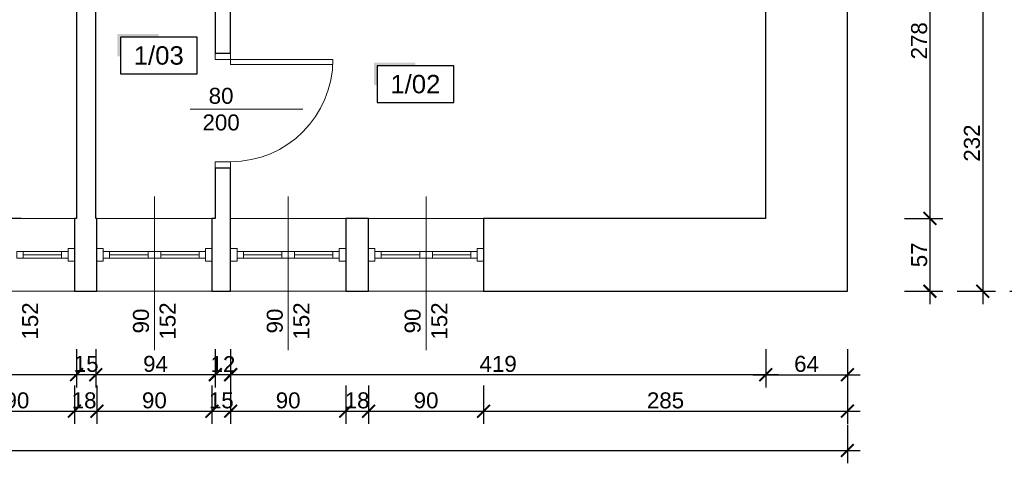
# Model space of a CAD drawing. Header units: millimetres. Extents: x 2709036 to 2756280, y 168165 to 192362.
# Tile 101 of 192: x 2721265 to 2722035, y 185626 to 185973. Entities that reach past the tile are written whole.
import ezdxf
from ezdxf.enums import TextEntityAlignment as Align

# ---------------------------------------------------------------- set-up
doc = ezdxf.new("R2010")
doc.units = ezdxf.units.MM
doc.header["$MEASUREMENT"] = 0
doc.linetypes.add('HIDDEN2', pattern=[4.7625, 3.175, -1.5875])
doc.layers.add('6 - OPISY', color=7, linetype='Continuous')
for name, color, linetype, lineweight in [('__MAZ_OPIS_STOLARKA', 7, 'Continuous', 0), ('__MAZ_SCHODY', 7, 'Continuous', 0), ('__MAZ_STOLARKA DRZWIOWA ISTN', 7, 'Continuous', 9), ('__MAZ_STOLARKA OKIENNA', 7, 'Continuous', 9), ('__MAZ_WYMIARY', 7, 'Continuous', 9), ('__MAZ_ŚCIANY ISTNIEJĄCE', 7, 'Continuous', 30)]:
    doc.layers.add(name, color=color, linetype=linetype, lineweight=lineweight)
doc.styles.add('Arial', font='arial.ttf')
doc.styles.add('Dimensions', font='arial.ttf')
doc.styles.get("Standard").update_dxf_attribs({"font": 'arial.ttf'})
doc.styles.add('styl1', font='arial.ttf')
doc.dimstyles.new('100', dxfattribs={"dimtxt": 10, "dimasz": 10, "dimexe": 18, "dimexo": 15, "dimgap": 9, "dimtad": 1, "dimdec": 1, "dimrnd": 0.5, "dimdsep": 46, "dimtxsty": 'Dimensions', "dimblk": 'ARCHTICK', "dimcen": 9, "dimdle": 10, "dimadec": 1, "dimazin": 2, "dimtfac": 1, "dimtdec": 4, "dimtofl": 0, "dimtmove": 2, "dimatfit": 3, "dimfxl": 1, "dimtolj": 1, "dimtzin": 0, "dimarcsym": 0})

# ---------------------------------------------------------------- blocks, each defined once
blk = doc.blocks.new('*U9')
at = {"ltscale": 10}
blk.add_hatch(color=256, dxfattribs=at).paths.add_polyline_path([(0, 26), (-25, 26), (-27, 26), (-27, 11.46), (-25, 11.46), (-25, 24), (0, 24)])
blk.add_lwpolyline([(-25, 0), (25, 0), (25, 24), (-25, 24)], close=True, dxfattribs=at)
at = {"layer": '6 - OPISY'}
for tag, p in [('NRPOM', (0, 6)), ('WYSPOM', (3.39, -15.66))]:
    blk.add_attdef(tag, text='', height=12, dxfattribs=at).set_placement(p, align=Align.CENTER)
blk = doc.blocks.new('_ArchTick')
at = {"color": 0, "linetype": 'ByBlock', "const_width": 0.15}
blk.add_lwpolyline([(-0.5, -0.5), (0.5, 0.5)], dxfattribs=at)
blk = doc.blocks.new('*D44')
at = {"layer": '__MAZ_WYMIARY', "color": 0, "lineweight": -2}
for p, q in [((2721245.83, 185807.55), (2721245.83, 186133.93)), ((2721265.83, 186123.93), (2721235.83, 186123.93)), ((2721265.83, 185817.55), (2721235.83, 185817.55))]:
    blk.add_line(p, q, dxfattribs=at)
at = {"layer": 'Defpoints', "color": 0, "lineweight": 30}
for p in [(2721245.83, 186123.93), (2721309.3, 186123.93), (2721309.3, 185817.55)]:
    blk.add_point(p, dxfattribs=at)
at = {"layer": '__MAZ_WYMIARY', "color": 0, "lineweight": -2, "xscale": 10, "yscale": 10, "zscale": 10}
for p, rotation in [((2721245.83, 186123.93), 90), ((2721245.83, 185817.55), 270)]:
    blk.add_blockref('_ArchTick', p, dxfattribs=dict(at, rotation=rotation))
at = {"layer": '__MAZ_WYMIARY', "color": 0, "lineweight": 5, "insert": (2721237.45, 185970.74), "char_height": 12.5, "attachment_point": 5, "rotation": 90, "style": 'Arial'}
blk.add_mtext('\\A1;307', dxfattribs=at)
blk = doc.blocks.new('*D406')
at = {"layer": '__MAZ_WYMIARY', "color": 0, "lineweight": -2}
for p, q in [((2721976.84, 186105.55), (2721976.84, 185807.55)), ((2721956.84, 186095.55), (2721986.84, 186095.55)), ((2721956.84, 185817.55), (2721986.84, 185817.55))]:
    blk.add_line(p, q, dxfattribs=at)
at = {"layer": 'Defpoints', "color": 0, "lineweight": 30}
for p in [(2721848.43, 186095.55), (2721848.3, 185817.55), (2721976.84, 185817.55)]:
    blk.add_point(p, dxfattribs=at)
at = {"layer": '__MAZ_WYMIARY', "color": 0, "lineweight": -2, "xscale": 10, "yscale": 10, "zscale": 10}
for p, rotation in [((2721976.84, 186095.55), 90), ((2721976.84, 185817.55), 270)]:
    blk.add_blockref('_ArchTick', p, dxfattribs=dict(at, rotation=rotation))
at = {"layer": '__MAZ_WYMIARY', "color": 0, "lineweight": 5, "insert": (2721968.45, 185956.55), "char_height": 12.5, "attachment_point": 5, "rotation": 90, "style": 'Arial'}
blk.add_mtext('\\A1;278', dxfattribs=at)
blk = doc.blocks.new('*D407')
at = {"layer": '__MAZ_WYMIARY', "color": 0, "lineweight": -2}
for p, q in [((2721976.84, 185827.55), (2721976.84, 185750.55)), ((2721956.84, 185817.55), (2721986.84, 185817.55)), ((2721956.84, 185760.55), (2721986.84, 185760.55))]:
    blk.add_line(p, q, dxfattribs=at)
at = {"layer": 'Defpoints', "color": 0, "lineweight": 30}
for p in [(2721848.37, 185817.55), (2721848.37, 185760.55), (2721976.84, 185760.55)]:
    blk.add_point(p, dxfattribs=at)
at = {"layer": '__MAZ_WYMIARY', "color": 0, "lineweight": -2, "xscale": 10, "yscale": 10, "zscale": 10}
for p, rotation in [((2721976.84, 185817.55), 90), ((2721976.84, 185760.55), 270)]:
    blk.add_blockref('_ArchTick', p, dxfattribs=dict(at, rotation=rotation))
at = {"layer": '__MAZ_WYMIARY', "color": 0, "lineweight": 5, "insert": (2721968.48, 185789.05), "char_height": 12.5, "attachment_point": 5, "rotation": 90, "style": 'Arial'}
blk.add_mtext('\\A1;57', dxfattribs=at)
blk = doc.blocks.new('*D418')
at = {"layer": '__MAZ_WYMIARY', "color": 0, "lineweight": -2}
for p, q in [((2722018.16, 186002.5), (2722018.16, 185750.55)), ((2721998.16, 185992.5), (2722028.16, 185992.5)), ((2721998.16, 185760.55), (2722028.16, 185760.55))]:
    blk.add_line(p, q, dxfattribs=at)
at = {"layer": 'Defpoints', "color": 0, "lineweight": 30}
for p in [(2721912.3, 185992.5), (2721912.3, 185760.55), (2722018.16, 185760.55)]:
    blk.add_point(p, dxfattribs=at)
at = {"layer": '__MAZ_WYMIARY', "color": 0, "lineweight": -2, "xscale": 10, "yscale": 10, "zscale": 10}
for p, rotation in [((2722018.16, 185992.5), 90), ((2722018.16, 185760.55), 270)]:
    blk.add_blockref('_ArchTick', p, dxfattribs=dict(at, rotation=rotation))
at = {"layer": '__MAZ_WYMIARY', "color": 0, "lineweight": 5, "insert": (2722009.77, 185876.52), "char_height": 12.5, "attachment_point": 5, "rotation": 90, "style": 'Arial'}
blk.add_mtext('\\A1;232', dxfattribs=at)
blk = doc.blocks.new('*D419')
at = {"layer": '__MAZ_WYMIARY', "color": 0, "lineweight": -2}
for p, q in [((2722059.41, 187064.55), (2722059.41, 185750.55)), ((2722039.41, 187054.55), (2722069.41, 187054.55)), ((2722039.41, 185760.55), (2722069.41, 185760.55))]:
    blk.add_line(p, q, dxfattribs=at)
at = {"layer": 'Defpoints', "color": 0, "lineweight": 30}
for p in [(2721912.3, 187054.55), (2721912.3, 185760.55), (2722059.41, 185760.55)]:
    blk.add_point(p, dxfattribs=at)
at = {"layer": '__MAZ_WYMIARY', "color": 0, "lineweight": -2, "xscale": 10, "yscale": 10, "zscale": 10}
for p, rotation in [((2722059.41, 187054.55), 90), ((2722059.41, 185760.55), 270)]:
    blk.add_blockref('_ArchTick', p, dxfattribs=dict(at, rotation=rotation))
at = {"layer": '__MAZ_WYMIARY', "color": 0, "lineweight": 5, "insert": (2722051.03, 186407.55), "char_height": 12.5, "attachment_point": 5, "rotation": 90, "style": 'Arial'}
blk.add_mtext('\\A1;1294', dxfattribs=at)
blk = doc.blocks.new('*D440')
at = {"layer": '__MAZ_WYMIARY', "color": 0, "lineweight": -2}
for p, q in [((2721848.37, 185715.26), (2721848.37, 185685.26)), ((2721912.3, 185715.26), (2721912.3, 185685.26)), ((2721838.37, 185695.26), (2721922.3, 185695.26))]:
    blk.add_line(p, q, dxfattribs=at)
at = {"layer": 'Defpoints', "color": 0, "lineweight": 30}
for p in [(2721848.37, 185817.55), (2721912.3, 185817.55), (2721912.3, 185695.26)]:
    blk.add_point(p, dxfattribs=at)
at = {"layer": '__MAZ_WYMIARY', "color": 0, "lineweight": -2, "xscale": 10, "yscale": 10, "zscale": 10, "rotation": 180}
blk.add_blockref('_ArchTick', (2721848.37, 185695.26), dxfattribs=at)
at = {"layer": '__MAZ_WYMIARY', "color": 0, "lineweight": -2, "xscale": 10, "yscale": 10, "zscale": 10}
blk.add_blockref('_ArchTick', (2721912.3, 185695.26), dxfattribs=at)
at = {"layer": '__MAZ_WYMIARY', "color": 0, "lineweight": 5, "insert": (2721880.33, 185703.64), "char_height": 12.5, "attachment_point": 5, "style": 'Arial'}
blk.add_mtext('\\A1;64', dxfattribs=at)
blk = doc.blocks.new('*D441')
at = {"layer": '__MAZ_WYMIARY', "color": 0, "lineweight": -2}
for p, q in [((2721429.8, 185715.26), (2721429.8, 185685.26)), ((2721848.37, 185715.26), (2721848.37, 185685.26)), ((2721858.37, 185695.26), (2721419.8, 185695.26))]:
    blk.add_line(p, q, dxfattribs=at)
at = {"layer": 'Defpoints', "color": 0, "lineweight": 30}
for p in [(2721429.8, 185817.55), (2721848.37, 185817.49), (2721429.8, 185695.26)]:
    blk.add_point(p, dxfattribs=at)
at = {"layer": '__MAZ_WYMIARY', "color": 0, "lineweight": -2, "xscale": 10, "yscale": 10, "zscale": 10, "rotation": 180}
blk.add_blockref('_ArchTick', (2721429.8, 185695.26), dxfattribs=at)
at = {"layer": '__MAZ_WYMIARY', "color": 0, "lineweight": -2, "xscale": 10, "yscale": 10, "zscale": 10}
blk.add_blockref('_ArchTick', (2721848.37, 185695.26), dxfattribs=at)
at = {"layer": '__MAZ_WYMIARY', "color": 0, "lineweight": 5, "insert": (2721639.08, 185703.64), "char_height": 12.5, "attachment_point": 5, "style": 'Arial'}
blk.add_mtext('\\A1;419', dxfattribs=at)
blk = doc.blocks.new('*D442')
at = {"layer": '__MAZ_WYMIARY', "color": 0, "lineweight": -2}
for p, q in [((2721417.8, 185715.26), (2721417.8, 185685.26)), ((2721429.8, 185715.26), (2721429.8, 185685.26)), ((2721439.8, 185695.26), (2721407.8, 185695.26))]:
    blk.add_line(p, q, dxfattribs=at)
at = {"layer": 'Defpoints', "color": 0, "lineweight": 30}
for p in [(2721417.8, 185856.93), (2721429.8, 185856.93), (2721417.8, 185695.26)]:
    blk.add_point(p, dxfattribs=at)
at = {"layer": '__MAZ_WYMIARY', "color": 0, "lineweight": -2, "xscale": 10, "yscale": 10, "zscale": 10, "rotation": 180}
blk.add_blockref('_ArchTick', (2721417.8, 185695.26), dxfattribs=at)
at = {"layer": '__MAZ_WYMIARY', "color": 0, "lineweight": -2, "xscale": 10, "yscale": 10, "zscale": 10}
blk.add_blockref('_ArchTick', (2721429.8, 185695.26), dxfattribs=at)
at = {"layer": '__MAZ_WYMIARY', "color": 0, "lineweight": 5, "insert": (2721423.8, 185703.54), "char_height": 12.5, "attachment_point": 5, "style": 'Arial'}
blk.add_mtext('\\A1;12', dxfattribs=at)
blk = doc.blocks.new('*D443')
at = {"layer": '__MAZ_WYMIARY', "color": 0, "lineweight": -2}
for p, q in [((2721324.3, 185715.26), (2721324.3, 185685.26)), ((2721417.8, 185715.26), (2721417.8, 185685.26)), ((2721427.8, 185695.26), (2721314.3, 185695.26))]:
    blk.add_line(p, q, dxfattribs=at)
at = {"layer": 'Defpoints', "color": 0, "lineweight": 30}
for p in [(2721324.3, 185856.87), (2721417.8, 185856.87), (2721324.3, 185695.26)]:
    blk.add_point(p, dxfattribs=at)
at = {"layer": '__MAZ_WYMIARY', "color": 0, "lineweight": -2, "xscale": 10, "yscale": 10, "zscale": 10, "rotation": 180}
blk.add_blockref('_ArchTick', (2721324.3, 185695.26), dxfattribs=at)
at = {"layer": '__MAZ_WYMIARY', "color": 0, "lineweight": -2, "xscale": 10, "yscale": 10, "zscale": 10}
blk.add_blockref('_ArchTick', (2721417.8, 185695.26), dxfattribs=at)
at = {"layer": '__MAZ_WYMIARY', "color": 0, "lineweight": 5, "insert": (2721371.05, 185703.64), "char_height": 12.5, "attachment_point": 5, "style": 'Arial'}
blk.add_mtext('\\A1;94', dxfattribs=at)
blk = doc.blocks.new('*D444')
at = {"layer": '__MAZ_WYMIARY', "color": 0, "lineweight": -2}
for p, q in [((2721309.3, 185715.26), (2721309.3, 185685.26)), ((2721324.3, 185715.26), (2721324.3, 185685.26)), ((2721334.3, 185695.26), (2721299.3, 185695.26))]:
    blk.add_line(p, q, dxfattribs=at)
at = {"layer": 'Defpoints', "color": 0, "lineweight": 30}
for p in [(2721309.3, 185867.65), (2721324.3, 185867.65), (2721309.3, 185695.26)]:
    blk.add_point(p, dxfattribs=at)
at = {"layer": '__MAZ_WYMIARY', "color": 0, "lineweight": -2, "xscale": 10, "yscale": 10, "zscale": 10, "rotation": 180}
blk.add_blockref('_ArchTick', (2721309.3, 185695.26), dxfattribs=at)
at = {"layer": '__MAZ_WYMIARY', "color": 0, "lineweight": -2, "xscale": 10, "yscale": 10, "zscale": 10}
blk.add_blockref('_ArchTick', (2721324.3, 185695.26), dxfattribs=at)
at = {"layer": '__MAZ_WYMIARY', "color": 0, "lineweight": 5, "insert": (2721316.8, 185703.64), "char_height": 12.5, "attachment_point": 5, "style": 'Arial'}
blk.add_mtext('\\A1;15', dxfattribs=at)
blk = doc.blocks.new('*D445')
at = {"layer": '__MAZ_WYMIARY', "color": 0, "lineweight": -2}
for p, q in [((2720272.22, 185715.26), (2720272.22, 185685.26)), ((2721309.3, 185715.26), (2721309.3, 185685.26)), ((2721319.3, 185695.26), (2720262.22, 185695.26))]:
    blk.add_line(p, q, dxfattribs=at)
at = {"layer": 'Defpoints', "color": 0, "lineweight": 30}
for p in [(2720272.22, 185867.65), (2721309.3, 185867.65), (2720272.22, 185695.26)]:
    blk.add_point(p, dxfattribs=at)
at = {"layer": '__MAZ_WYMIARY', "color": 0, "lineweight": -2, "xscale": 10, "yscale": 10, "zscale": 10, "rotation": 180}
blk.add_blockref('_ArchTick', (2720272.22, 185695.26), dxfattribs=at)
at = {"layer": '__MAZ_WYMIARY', "color": 0, "lineweight": -2, "xscale": 10, "yscale": 10, "zscale": 10}
blk.add_blockref('_ArchTick', (2721309.3, 185695.26), dxfattribs=at)
at = {"layer": '__MAZ_WYMIARY', "color": 0, "lineweight": 5, "insert": (2720790.76, 185703.65), "char_height": 12.5, "attachment_point": 5, "style": 'Arial'}
blk.add_mtext('\\A1;1037', dxfattribs=at)
blk = doc.blocks.new('*D486')
at = {"layer": '__MAZ_WYMIARY', "color": 0, "lineweight": -2}
for p, q in [((2721217.61, 185686.71), (2721217.61, 185656.71)), ((2721307.61, 185686.71), (2721307.61, 185656.71)), ((2721207.61, 185666.71), (2721317.61, 185666.71))]:
    blk.add_line(p, q, dxfattribs=at)
at = {"layer": 'Defpoints', "color": 0, "lineweight": 30}
for p in [(2721217.61, 185760.55), (2721307.61, 185760.55), (2721307.61, 185666.71)]:
    blk.add_point(p, dxfattribs=at)
at = {"layer": '__MAZ_WYMIARY', "color": 0, "lineweight": -2, "xscale": 10, "yscale": 10, "zscale": 10, "rotation": 180}
blk.add_blockref('_ArchTick', (2721217.61, 185666.71), dxfattribs=at)
at = {"layer": '__MAZ_WYMIARY', "color": 0, "lineweight": -2, "xscale": 10, "yscale": 10, "zscale": 10}
blk.add_blockref('_ArchTick', (2721307.61, 185666.71), dxfattribs=at)
at = {"layer": '__MAZ_WYMIARY', "color": 0, "lineweight": 5, "insert": (2721262.61, 185675.09), "char_height": 12.5, "attachment_point": 5, "style": 'Arial'}
blk.add_mtext('\\A1;90', dxfattribs=at)
blk = doc.blocks.new('*D487')
at = {"layer": '__MAZ_WYMIARY', "color": 0, "lineweight": -2}
for p, q in [((2721307.61, 185686.71), (2721307.61, 185656.71)), ((2721325.16, 185686.71), (2721325.16, 185656.71)), ((2721297.61, 185666.71), (2721335.16, 185666.71))]:
    blk.add_line(p, q, dxfattribs=at)
at = {"layer": 'Defpoints', "color": 0, "lineweight": 30}
for p in [(2721307.61, 185760.49), (2721325.16, 185760.49), (2721325.16, 185666.71)]:
    blk.add_point(p, dxfattribs=at)
at = {"layer": '__MAZ_WYMIARY', "color": 0, "lineweight": -2, "xscale": 10, "yscale": 10, "zscale": 10, "rotation": 180}
blk.add_blockref('_ArchTick', (2721307.61, 185666.71), dxfattribs=at)
at = {"layer": '__MAZ_WYMIARY', "color": 0, "lineweight": -2, "xscale": 10, "yscale": 10, "zscale": 10}
blk.add_blockref('_ArchTick', (2721325.16, 185666.71), dxfattribs=at)
at = {"layer": '__MAZ_WYMIARY', "color": 0, "lineweight": 5, "insert": (2721315.16, 185675.09), "char_height": 12.5, "attachment_point": 5, "style": 'Arial'}
blk.add_mtext('\\A1;18', dxfattribs=at)
blk = doc.blocks.new('*D488')
at = {"layer": '__MAZ_WYMIARY', "color": 0, "lineweight": -2}
for p, q in [((2721325.16, 185686.71), (2721325.16, 185656.71)), ((2721415.16, 185686.71), (2721415.16, 185656.71)), ((2721315.16, 185666.71), (2721425.16, 185666.71))]:
    blk.add_line(p, q, dxfattribs=at)
at = {"layer": 'Defpoints', "color": 0, "lineweight": 30}
for p in [(2721325.16, 185760.42), (2721415.16, 185760.55), (2721415.16, 185666.71)]:
    blk.add_point(p, dxfattribs=at)
at = {"layer": '__MAZ_WYMIARY', "color": 0, "lineweight": -2, "xscale": 10, "yscale": 10, "zscale": 10, "rotation": 180}
blk.add_blockref('_ArchTick', (2721325.16, 185666.71), dxfattribs=at)
at = {"layer": '__MAZ_WYMIARY', "color": 0, "lineweight": -2, "xscale": 10, "yscale": 10, "zscale": 10}
blk.add_blockref('_ArchTick', (2721415.16, 185666.71), dxfattribs=at)
at = {"layer": '__MAZ_WYMIARY', "color": 0, "lineweight": 5, "insert": (2721370.16, 185675.09), "char_height": 12.5, "attachment_point": 5, "style": 'Arial'}
blk.add_mtext('\\A1;90', dxfattribs=at)
blk = doc.blocks.new('*D489')
at = {"layer": '__MAZ_WYMIARY', "color": 0, "lineweight": -2}
for p, q in [((2721415.16, 185686.71), (2721415.16, 185656.71)), ((2721429.8, 185686.71), (2721429.8, 185656.71)), ((2721405.16, 185666.71), (2721439.8, 185666.71))]:
    blk.add_line(p, q, dxfattribs=at)
at = {"layer": 'Defpoints', "color": 0, "lineweight": 30}
for p in [(2721415.16, 185760.55), (2721429.8, 185760.55), (2721429.8, 185666.71)]:
    blk.add_point(p, dxfattribs=at)
at = {"layer": '__MAZ_WYMIARY', "color": 0, "lineweight": -2, "xscale": 10, "yscale": 10, "zscale": 10, "rotation": 180}
blk.add_blockref('_ArchTick', (2721415.16, 185666.71), dxfattribs=at)
at = {"layer": '__MAZ_WYMIARY', "color": 0, "lineweight": -2, "xscale": 10, "yscale": 10, "zscale": 10}
blk.add_blockref('_ArchTick', (2721429.8, 185666.71), dxfattribs=at)
at = {"layer": '__MAZ_WYMIARY', "color": 0, "lineweight": 5, "insert": (2721422.48, 185675.09), "char_height": 12.5, "attachment_point": 5, "style": 'Arial'}
blk.add_mtext('\\A1;15', dxfattribs=at)
blk = doc.blocks.new('*D490')
at = {"layer": '__MAZ_WYMIARY', "color": 0, "lineweight": -2}
for p, q in [((2721429.8, 185686.71), (2721429.8, 185656.71)), ((2721519.8, 185686.71), (2721519.8, 185656.71)), ((2721419.8, 185666.71), (2721529.8, 185666.71))]:
    blk.add_line(p, q, dxfattribs=at)
at = {"layer": 'Defpoints', "color": 0, "lineweight": 30}
for p in [(2721429.8, 185760.55), (2721519.8, 185760.55), (2721519.8, 185666.71)]:
    blk.add_point(p, dxfattribs=at)
at = {"layer": '__MAZ_WYMIARY', "color": 0, "lineweight": -2, "xscale": 10, "yscale": 10, "zscale": 10, "rotation": 180}
blk.add_blockref('_ArchTick', (2721429.8, 185666.71), dxfattribs=at)
at = {"layer": '__MAZ_WYMIARY', "color": 0, "lineweight": -2, "xscale": 10, "yscale": 10, "zscale": 10}
blk.add_blockref('_ArchTick', (2721519.8, 185666.71), dxfattribs=at)
at = {"layer": '__MAZ_WYMIARY', "color": 0, "lineweight": 5, "insert": (2721474.8, 185675.09), "char_height": 12.5, "attachment_point": 5, "style": 'Arial'}
blk.add_mtext('\\A1;90', dxfattribs=at)
blk = doc.blocks.new('*D491')
at = {"layer": '__MAZ_WYMIARY', "color": 0, "lineweight": -2}
for p, q in [((2721519.8, 185686.71), (2721519.8, 185656.71)), ((2721537.68, 185686.71), (2721537.68, 185656.71)), ((2721509.8, 185666.71), (2721547.68, 185666.71))]:
    blk.add_line(p, q, dxfattribs=at)
at = {"layer": 'Defpoints', "color": 0, "lineweight": 30}
for p in [(2721519.8, 185760.55), (2721537.68, 185760.55), (2721537.68, 185666.71)]:
    blk.add_point(p, dxfattribs=at)
at = {"layer": '__MAZ_WYMIARY', "color": 0, "lineweight": -2, "xscale": 10, "yscale": 10, "zscale": 10, "rotation": 180}
blk.add_blockref('_ArchTick', (2721519.8, 185666.71), dxfattribs=at)
at = {"layer": '__MAZ_WYMIARY', "color": 0, "lineweight": -2, "xscale": 10, "yscale": 10, "zscale": 10}
blk.add_blockref('_ArchTick', (2721537.68, 185666.71), dxfattribs=at)
at = {"layer": '__MAZ_WYMIARY', "color": 0, "lineweight": 5, "insert": (2721528.74, 185675.09), "char_height": 12.5, "attachment_point": 5, "style": 'Arial'}
blk.add_mtext('\\A1;18', dxfattribs=at)
blk = doc.blocks.new('*D492')
at = {"layer": '__MAZ_WYMIARY', "color": 0, "lineweight": -2}
for p, q in [((2721537.68, 185686.71), (2721537.68, 185656.71)), ((2721627.68, 185686.71), (2721627.68, 185656.71)), ((2721527.68, 185666.71), (2721637.68, 185666.71))]:
    blk.add_line(p, q, dxfattribs=at)
at = {"layer": 'Defpoints', "color": 0, "lineweight": 30}
for p in [(2721537.68, 185760.49), (2721627.68, 185760.49), (2721627.68, 185666.71)]:
    blk.add_point(p, dxfattribs=at)
at = {"layer": '__MAZ_WYMIARY', "color": 0, "lineweight": -2, "xscale": 10, "yscale": 10, "zscale": 10, "rotation": 180}
blk.add_blockref('_ArchTick', (2721537.68, 185666.71), dxfattribs=at)
at = {"layer": '__MAZ_WYMIARY', "color": 0, "lineweight": -2, "xscale": 10, "yscale": 10, "zscale": 10}
blk.add_blockref('_ArchTick', (2721627.68, 185666.71), dxfattribs=at)
at = {"layer": '__MAZ_WYMIARY', "color": 0, "lineweight": 5, "insert": (2721582.68, 185675.09), "char_height": 12.5, "attachment_point": 5, "style": 'Arial'}
blk.add_mtext('\\A1;90', dxfattribs=at)
blk = doc.blocks.new('*D493')
at = {"layer": '__MAZ_WYMIARY', "color": 0, "lineweight": -2}
for p, q in [((2721627.68, 185686.71), (2721627.68, 185656.71)), ((2721912.3, 185686.71), (2721912.3, 185656.71)), ((2721617.68, 185666.71), (2721922.3, 185666.71))]:
    blk.add_line(p, q, dxfattribs=at)
at = {"layer": 'Defpoints', "color": 0, "lineweight": 30}
for p in [(2721627.68, 185760.55), (2721912.3, 185760.55), (2721912.3, 185666.71)]:
    blk.add_point(p, dxfattribs=at)
at = {"layer": '__MAZ_WYMIARY', "color": 0, "lineweight": -2, "xscale": 10, "yscale": 10, "zscale": 10, "rotation": 180}
blk.add_blockref('_ArchTick', (2721627.68, 185666.71), dxfattribs=at)
at = {"layer": '__MAZ_WYMIARY', "color": 0, "lineweight": -2, "xscale": 10, "yscale": 10, "zscale": 10}
blk.add_blockref('_ArchTick', (2721912.3, 185666.71), dxfattribs=at)
at = {"layer": '__MAZ_WYMIARY', "color": 0, "lineweight": 5, "insert": (2721769.99, 185675.09), "char_height": 12.5, "attachment_point": 5, "style": 'Arial'}
blk.add_mtext('\\A1;285', dxfattribs=at)
blk = doc.blocks.new('*D494')
at = {"layer": '__MAZ_WYMIARY', "color": 0, "lineweight": -2}
for p, q in [((2719113.3, 185655.9), (2719113.3, 185625.9)), ((2721912.3, 185655.9), (2721912.3, 185625.9)), ((2719103.3, 185635.9), (2721922.3, 185635.9))]:
    blk.add_line(p, q, dxfattribs=at)
at = {"layer": 'Defpoints', "color": 0, "lineweight": 30}
for p in [(2719113.3, 185760.55), (2721912.3, 185760.55), (2721912.3, 185635.9)]:
    blk.add_point(p, dxfattribs=at)
at = {"layer": '__MAZ_WYMIARY', "color": 0, "lineweight": -2, "xscale": 10, "yscale": 10, "zscale": 10, "rotation": 180}
blk.add_blockref('_ArchTick', (2719113.3, 185635.9), dxfattribs=at)
at = {"layer": '__MAZ_WYMIARY', "color": 0, "lineweight": -2, "xscale": 10, "yscale": 10, "zscale": 10}
blk.add_blockref('_ArchTick', (2721912.3, 185635.9), dxfattribs=at)
at = {"layer": '__MAZ_WYMIARY', "color": 0, "lineweight": 5, "insert": (2720512.8, 185644.28), "char_height": 12.5, "attachment_point": 5, "style": 'Arial'}
blk.add_mtext('\\A1;2799', dxfattribs=at)

msp = doc.modelspace()

# ---------------------------------------------------------------- linework, layer by layer
at = {"layer": '__MAZ_OPIS_STOLARKA', "color": 252}
for points in [[(2721398.24, 185903), (2721486.41, 185903)], [(2721370.16, 185714.54), (2721370.16, 185834.76)], [(2721474.8, 185714.54), (2721474.8, 185834.76)], [(2721582.68, 185714.54), (2721582.68, 185834.76)]]:
    msp.add_lwpolyline(points, dxfattribs=at)
at = {"layer": '__MAZ_SCHODY', "color": 252, "linetype": 'HIDDEN2', "lineweight": 5}
for p, q in [((2721307.61, 185817.55), (2721217.61, 185817.55)), ((2721415.16, 185817.55), (2721325.16, 185817.55)), ((2721519.8, 185817.55), (2721429.8, 185817.55)), ((2721627.68, 185817.55), (2721537.68, 185817.55)), ((2721217.61, 185760.55), (2721307.61, 185760.55)), ((2721325.16, 185760.55), (2721415.16, 185760.55)), ((2721429.8, 185760.55), (2721519.8, 185760.55)), ((2721537.68, 185760.55), (2721627.68, 185760.55))]:
    msp.add_line(p, q, dxfattribs=at)
at = {"layer": '__MAZ_STOLARKA DRZWIOWA ISTN', "color": 252, "linetype": 'Continuous'}
for points in [[(2721417.8, 185941.93), (2721417.8, 185946.93), (2721429.8, 185946.93), (2721429.8, 185941.93)], [(2721429.8, 185941.93), (2721429.8, 185937.93), (2721509.8, 185937.93), (2721509.8, 185941.93)], [(2721417.8, 185861.93), (2721417.8, 185856.93), (2721429.8, 185856.93), (2721429.8, 185861.93)]]:
    msp.add_lwpolyline(points, close=True, dxfattribs=at)
msp.add_arc((2721429.8, 185941.93), 80, 270, 0, dxfattribs=at)
at = {"layer": '__MAZ_STOLARKA OKIENNA', "color": 252, "linetype": 'Continuous'}
for p, q in [((2721217.61, 185817.55), (2721307.61, 185817.55)), ((2721325.16, 185817.55), (2721415.16, 185817.55)), ((2721429.8, 185817.55), (2721519.8, 185817.55)), ((2721537.68, 185817.55), (2721627.68, 185817.55)), ((2721267.61, 185786.55), (2721267.61, 185791.55)), ((2721297.61, 185789.05), (2721267.61, 185789.05)), ((2721297.61, 185786.55), (2721297.61, 185791.55)), ((2721335.16, 185786.55), (2721335.16, 185791.55)), ((2721335.16, 185789.05), (2721365.16, 185789.05)), ((2721365.16, 185786.55), (2721365.16, 185791.55)), ((2721375.16, 185786.55), (2721375.16, 185791.55)), ((2721405.16, 185789.05), (2721375.16, 185789.05)), ((2721405.16, 185786.55), (2721405.16, 185791.55)), ((2721439.8, 185786.55), (2721439.8, 185791.55)), ((2721439.8, 185789.05), (2721469.8, 185789.05)), ((2721469.8, 185786.55), (2721469.8, 185791.55)), ((2721479.8, 185786.55), (2721479.8, 185791.55)), ((2721509.8, 185789.05), (2721479.8, 185789.05)), ((2721509.8, 185786.55), (2721509.8, 185791.55)), ((2721547.68, 185786.55), (2721547.68, 185791.55)), ((2721547.68, 185789.05), (2721577.68, 185789.05)), ((2721577.68, 185786.55), (2721577.68, 185791.55)), ((2721587.68, 185786.55), (2721587.68, 185791.55)), ((2721617.68, 185789.05), (2721587.68, 185789.05)), ((2721617.68, 185786.55), (2721617.68, 185791.55)), ((2721217.61, 185760.55), (2721307.61, 185760.55)), ((2721325.16, 185760.55), (2721415.16, 185760.55)), ((2721429.8, 185760.55), (2721519.8, 185760.55)), ((2721537.68, 185760.55), (2721627.68, 185760.55))]:
    msp.add_line(p, q, dxfattribs=at)
for points in [[(2721302.61, 185794.05), (2721307.61, 185794.05), (2721307.61, 185784.05), (2721302.61, 185784.05)], [(2721330.16, 185794.05), (2721325.16, 185794.05), (2721325.16, 185784.05), (2721330.16, 185784.05)], [(2721410.16, 185794.05), (2721415.16, 185794.05), (2721415.16, 185784.05), (2721410.16, 185784.05)], [(2721434.8, 185794.05), (2721429.8, 185794.05), (2721429.8, 185784.05), (2721434.8, 185784.05)], [(2721514.8, 185794.05), (2721519.8, 185794.05), (2721519.8, 185784.05), (2721514.8, 185784.05)], [(2721542.68, 185794.05), (2721537.68, 185794.05), (2721537.68, 185784.05), (2721542.68, 185784.05)], [(2721622.68, 185794.05), (2721627.68, 185794.05), (2721627.68, 185784.05), (2721622.68, 185784.05)], [(2721302.61, 185786.55), (2721302.61, 185791.55), (2721262.61, 185791.55), (2721262.61, 185786.55)], [(2721330.16, 185786.55), (2721330.16, 185791.55), (2721370.16, 185791.55), (2721370.16, 185786.55)], [(2721410.16, 185786.55), (2721410.16, 185791.55), (2721370.16, 185791.55), (2721370.16, 185786.55)], [(2721434.8, 185786.55), (2721434.8, 185791.55), (2721474.8, 185791.55), (2721474.8, 185786.55)], [(2721514.8, 185786.55), (2721514.8, 185791.55), (2721474.8, 185791.55), (2721474.8, 185786.55)], [(2721542.68, 185786.55), (2721542.68, 185791.55), (2721582.68, 185791.55), (2721582.68, 185786.55)], [(2721622.68, 185786.55), (2721622.68, 185791.55), (2721582.68, 185791.55), (2721582.68, 185786.55)]]:
    msp.add_lwpolyline(points, close=True, dxfattribs=at)
at = {"layer": '__MAZ_ŚCIANY ISTNIEJĄCE', "color": 252, "ltscale": 15}
for p, q in [((2721309.3, 186109.55), (2721309.3, 185817.55)), ((2721324.3, 185817.55), (2721324.3, 186095.55)), ((2721417.8, 186095.55), (2721417.8, 185946.93)), ((2721429.8, 185946.93), (2721429.8, 186095.55)), ((2721848.3, 185992.5), (2721848.3, 185817.55)), ((2721912.3, 185760.55), (2721912.3, 185992.5)), ((2721417.8, 185946.93), (2721429.8, 185946.93)), ((2721429.8, 185856.93), (2721417.8, 185856.93)), ((2721417.8, 185856.93), (2721417.8, 185817.55)), ((2721429.8, 185760.55), (2721429.8, 185856.93)), ((2721307.61, 185817.55), (2721307.61, 185760.55)), ((2721309.3, 185817.55), (2721307.61, 185817.55)), ((2721325.16, 185817.55), (2721324.3, 185817.55)), ((2721325.16, 185760.55), (2721325.16, 185817.55)), ((2721415.16, 185817.55), (2721415.16, 185760.55)), ((2721417.8, 185817.55), (2721415.16, 185817.55)), ((2721519.8, 185817.55), (2721519.8, 185760.55)), ((2721537.68, 185817.55), (2721519.8, 185817.55)), ((2721537.68, 185760.55), (2721537.68, 185817.55)), ((2721627.68, 185817.55), (2721627.68, 185760.55)), ((2721848.3, 185817.55), (2721627.68, 185817.55)), ((2721307.61, 185760.55), (2721325.16, 185760.55)), ((2721415.16, 185760.55), (2721429.8, 185760.55)), ((2721519.8, 185760.55), (2721537.68, 185760.55)), ((2721627.68, 185760.55), (2721912.3, 185760.55))]:
    msp.add_line(p, q, dxfattribs=at)

# ---------------------------------------------------------------- block references
at = {"layer": '6 - OPISY', "color": 252, "xscale": 1.2, "yscale": 1.2, "zscale": 1.2}
for p, values in [((2721373.57, 185930.7), {'NRPOM': '1/03'}), ((2721574.34, 185908.28), {'NRPOM': '1/02'})]:
    msp.add_blockref('*U9', p, dxfattribs=at).add_auto_attribs(values)

# ---------------------------------------------------------------- texts
at = {"layer": '__MAZ_OPIS_STOLARKA', "color": 252, "insert": (2721422.35, 185903), "char_height": 12.5, "width": 38.3096, "attachment_point": 5, "style": 'styl1'}
msp.add_mtext('80\\P200', dxfattribs=at)
at = {"layer": '__MAZ_OPIS_STOLARKA', "color": 252, "char_height": 12.5, "width": 38.3096, "attachment_point": 5, "rotation": 90, "style": 'styl1'}
for insert in [(2721262.61, 185737.26), (2721370.16, 185737.26), (2721474.8, 185737.26), (2721582.68, 185737.26)]:
    msp.add_mtext('90\\P152', dxfattribs=dict(at, insert=insert))

# ---------------------------------------------------------------- dimensions: what is measured, and where the dimension line sits
at = {"layer": '__MAZ_WYMIARY', "color": 252, "lineweight": 5}
for base, p1, p2, picture, middle in [((2722059.41, 185760.55), (2721912.3, 187054.55), (2721912.3, 185760.55), '*D419', (2722051.03, 186407.55)), ((2721245.83, 186123.93), (2721309.3, 185817.55), (2721309.3, 186123.93), '*D44', (2721237.45, 185970.74)), ((2721976.84, 185817.55), (2721848.43, 186095.55), (2721848.3, 185817.55), '*D406', (2721968.45, 185956.55)), ((2722018.16, 185760.55), (2721912.3, 185992.5), (2721912.3, 185760.55), '*D418', (2722009.77, 185876.52)), ((2721976.84, 185760.55), (2721848.37, 185817.55), (2721848.37, 185760.55), '*D407', (2721968.48, 185789.05))]:
    dim = msp.add_linear_dim(base=base, p1=p1, p2=p2, angle=90, dimstyle='100', override={"dimtxt": 12.5, "dimexe": 10, "dimgap": 2, "dimdec": 0, "dimtxsty": 'Arial', "dimtmove": 1, "dimfxl": 20, "dimfxlon": 1}, dxfattribs=at)
    dim.commit()
    dim.dimension.update_dxf_attribs({"geometry": picture, "text_midpoint": middle})
for base, p1, p2, picture, middle in [((2720272.22, 185695.26), (2721309.3, 185867.65), (2720272.22, 185867.65), '*D445', (2720790.76, 185703.65)), ((2721324.30255142, 185695.26001238), (2721417.80255142, 185856.87193974), (2721324.30255142, 185856.87193974), '*D443', (2721371.05255142, 185703.64217473)), ((2721429.8, 185695.26), (2721848.37, 185817.49), (2721429.8, 185817.55), '*D441', (2721639.08, 185703.64)), ((2721912.3, 185695.26), (2721848.37, 185817.55), (2721912.3, 185817.55), '*D440', (2721880.33, 185703.64)), ((2721912.3, 185635.9), (2719113.3, 185760.55), (2721912.3, 185760.55), '*D494', (2720512.8, 185644.28)), ((2721307.61, 185666.71), (2721217.61, 185760.55), (2721307.61, 185760.55), '*D486', (2721262.61, 185675.09)), ((2721415.16, 185666.71), (2721325.16, 185760.42), (2721415.16, 185760.55), '*D488', (2721370.16, 185675.09)), ((2721519.8, 185666.71), (2721429.8, 185760.55), (2721519.8, 185760.55), '*D490', (2721474.8, 185675.09)), ((2721627.68, 185666.71), (2721537.68, 185760.49), (2721627.68, 185760.49), '*D492', (2721582.68, 185675.09)), ((2721912.3, 185666.71), (2721627.68, 185760.55), (2721912.3, 185760.55), '*D493', (2721769.99, 185675.09))]:
    dim = msp.add_linear_dim(base=base, p1=p1, p2=p2, dimstyle='100', override={"dimtxt": 12.5, "dimexe": 10, "dimgap": 2, "dimdec": 0, "dimtxsty": 'Arial', "dimtmove": 1, "dimfxl": 20, "dimfxlon": 1}, dxfattribs=at)
    dim.commit()
    dim.dimension.update_dxf_attribs({"geometry": picture, "text_midpoint": middle})
for base, p1, p2, picture, middle in [((2721309.3, 185695.26), (2721324.3, 185867.65), (2721309.3, 185867.65), '*D444', (2721316.8, 185695.26)), ((2721417.8, 185695.26), (2721429.8, 185856.93), (2721417.8, 185856.93), '*D442', (2721423.8, 185695.26)), ((2721325.16, 185666.71), (2721307.61, 185760.49), (2721325.16, 185760.49), '*D487', (2721315.16, 185666.71)), ((2721429.8, 185666.71), (2721415.16, 185760.55), (2721429.8, 185760.55), '*D489', (2721422.48, 185666.71)), ((2721537.68, 185666.71), (2721519.8, 185760.55), (2721537.68, 185760.55), '*D491', (2721528.74, 185666.71))]:
    dim = msp.add_linear_dim(base=base, p1=p1, p2=p2, dimstyle='100', override={"dimtxt": 12.5, "dimexe": 10, "dimgap": 2, "dimdec": 0, "dimtxsty": 'Arial', "dimtmove": 1, "dimfxl": 20, "dimfxlon": 1}, dxfattribs=at)
    dim.commit()
    dim.dimension.update_dxf_attribs({"geometry": picture, "text_midpoint": middle, "dimtype": 160})

doc.saveas('drawing.dxf')
